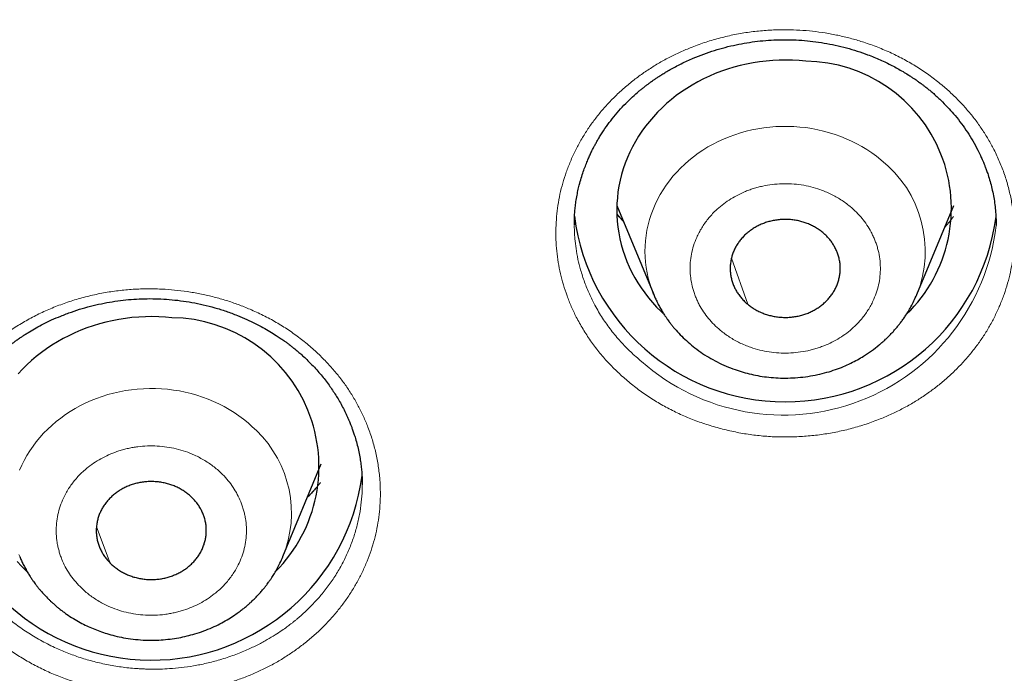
# Model space of a CAD drawing. Header units: millimetres. Extents: x 8 to 578, y 12 to 587.
# Tile 110 of 156: x 290 to 301, y 523 to 530. Entities that reach past the tile are written whole.
import ezdxf

# ---------------------------------------------------------------- set-up
doc = ezdxf.new("R2010")
doc.units = ezdxf.units.MM

msp = doc.modelspace()

# ---------------------------------------------------------------- linework, layer by layer
at = {"color": 7, "linetype": 'Continuous', "lineweight": 30}
for p, q in [((296.82, 528.081), (297.222, 527.111)), ((300.091, 527.111), (300.493, 528.081)), ((296.357, 527.872), (296.357, 527.875)), ((300.956, 527.867), (300.956, 527.864)), ((300.09, 527.108), (300.091, 527.111)), ((300.09, 527.109), (300.091, 527.111)), ((293.179, 524.251), (293.598, 525.264)), ((294.043, 525.047), (294.043, 525.036)), ((293.178, 524.248), (293.179, 524.251)), ((293.178, 524.248), (293.179, 524.251))]:
    msp.add_line(p, q, dxfattribs=at)
at = {"color": 252, "linetype": 'Continuous', "lineweight": 0}
for p, q in [((296.82, 527.989), (296.89, 527.912)), ((298.07, 527.506), (298.247, 527.004)), ((291.146, 524.574), (291.295, 524.181))]:
    msp.add_line(p, q, dxfattribs=at)
at = {"color": 7, "linetype": 'Continuous', "lineweight": 30, "flags": 128}
for points in [[(298.88, 529.656), (298.808, 529.662), (298.736, 529.666), (298.664, 529.668), (298.592, 529.667), (298.52, 529.663), (298.448, 529.657), (298.377, 529.649), (298.306, 529.638), (298.235, 529.624), (298.165, 529.608), (298.096, 529.59), (298.028, 529.569), (297.961, 529.546), (297.894, 529.52), (297.829, 529.492), (297.766, 529.462), (297.703, 529.43), (297.642, 529.396), (297.583, 529.359), (297.525, 529.321), (297.469, 529.28), (297.415, 529.238), (297.363, 529.193), (297.313, 529.147), (297.265, 529.099), (297.219, 529.05), (297.175, 528.999), (297.133, 528.946), (297.094, 528.892), (297.057, 528.837), (297.023, 528.78), (296.991, 528.723), (296.962, 528.664), (296.936, 528.604), (296.912, 528.543), (296.89, 528.482), (296.872, 528.42), (296.856, 528.357), (296.843, 528.294), (296.833, 528.23), (296.826, 528.166), (296.821, 528.102), (296.819, 528.038), (296.82, 527.974), (296.824, 527.909), (296.831, 527.845), (296.841, 527.782), (296.853, 527.718), (296.868, 527.656), (296.886, 527.593), (296.907, 527.532), (296.93, 527.471), (296.956, 527.411), (296.985, 527.352), (297.016, 527.294), (297.05, 527.237), (297.086, 527.182), (297.125, 527.127), (297.166, 527.074), (297.209, 527.023), (297.254, 526.973), (297.302, 526.925), (297.332, 526.896)], [(291.97, 526.856), (291.898, 526.863), (291.825, 526.867), (291.752, 526.869), (291.68, 526.868), (291.607, 526.864), (291.534, 526.858), (291.462, 526.849), (291.39, 526.838), (291.319, 526.825), (291.249, 526.809), (291.179, 526.79), (291.11, 526.769), (291.042, 526.746), (290.975, 526.72), (290.91, 526.692), (290.845, 526.661), (290.782, 526.629), (290.721, 526.594), (290.661, 526.557), (290.602, 526.518), (290.546, 526.477), (290.491, 526.434), (290.439, 526.39), (290.388, 526.343), (290.339, 526.295), (290.293, 526.245)], [(290.283, 524.199), (290.329, 524.148), (290.377, 524.1), (290.389, 524.088)]]:
    msp.add_lwpolyline(points, dxfattribs=at)
at = {"color": 252, "linetype": 'Continuous', "lineweight": 0, "flags": 128}
for points in [[(299.699, 528.58), (299.65, 528.619), (299.599, 528.656), (299.547, 528.691), (299.492, 528.724), (299.436, 528.755), (299.379, 528.784), (299.321, 528.81), (299.261, 528.835), (299.2, 528.857), (299.138, 528.876), (299.075, 528.894), (299.011, 528.908), (298.947, 528.921), (298.882, 528.931), (298.817, 528.938), (298.751, 528.943), (298.685, 528.945), (298.619, 528.945), (298.554, 528.942), (298.488, 528.937), (298.423, 528.93), (298.358, 528.919), (298.294, 528.907), (298.23, 528.892), (298.167, 528.874), (298.106, 528.854), (298.045, 528.832), (297.985, 528.807), (297.926, 528.78), (297.869, 528.751), (297.814, 528.72), (297.759, 528.687), (297.707, 528.651), (297.656, 528.614), (297.607, 528.574), (297.561, 528.533), (297.516, 528.49), (297.473, 528.446), (297.432, 528.4), (297.394, 528.352), (297.358, 528.303), (297.324, 528.252), (297.293, 528.201), (297.265, 528.148), (297.239, 528.094), (297.215, 528.039), (297.195, 527.984), (297.177, 527.927), (297.161, 527.87), (297.149, 527.813), (297.139, 527.755), (297.132, 527.696), (297.128, 527.638), (297.127, 527.579), (297.129, 527.521), (297.133, 527.462), (297.14, 527.404), (297.15, 527.346), (297.163, 527.288), (297.179, 527.231), (297.197, 527.175), (297.218, 527.119), (297.222, 527.111)], [(292.891, 525.625), (292.846, 525.668), (292.799, 525.709), (292.751, 525.749), (292.7, 525.787), (292.648, 525.822), (292.594, 525.856), (292.538, 525.887), (292.481, 525.917), (292.423, 525.944), (292.364, 525.969), (292.303, 525.991), (292.241, 526.012), (292.178, 526.029), (292.115, 526.045), (292.051, 526.058), (291.986, 526.068), (291.921, 526.076), (291.855, 526.082), (291.789, 526.085), (291.724, 526.085), (291.658, 526.083), (291.592, 526.079), (291.527, 526.072), (291.462, 526.062), (291.398, 526.05), (291.334, 526.035), (291.271, 526.018), (291.209, 525.999), (291.148, 525.977), (291.088, 525.953), (291.029, 525.927), (290.971, 525.898), (290.915, 525.868), (290.861, 525.835), (290.808, 525.8), (290.757, 525.763), (290.707, 525.724), (290.66, 525.683), (290.615, 525.641), (290.571, 525.597), (290.53, 525.551), (290.491, 525.504), (290.455, 525.455), (290.421, 525.405), (290.389, 525.353), (290.36, 525.301), (290.333, 525.247), (290.309, 525.193)], [(290.301, 524.273), (290.31, 524.251)]]:
    msp.add_lwpolyline(points, dxfattribs=at)
at = {"color": 7, "linetype": 'Continuous', "lineweight": 30}
for centre, radius, start, end in [((298.861, 528.049), 1.607, 314.0753, 89.2987), ((298.657, 528.256), 2.317, 187.2107, 352.6546), ((291.95, 525.234), 1.623, 315.0766, 89.2948), ((291.746, 525.438), 2.317, 186.8134, 352.5087)]:
    msp.add_arc(centre, radius, start, end, dxfattribs=at)
at = {"color": 252, "linetype": 'Continuous', "lineweight": 0}
for centre, radius, start, end in [((298.918, 527.584), 1.265, 338.0361, 51.8565), ((298.634, 528.132), 2.337, 228.5747, 353.4117), ((292.019, 524.724), 1.254, 337.8162, 45.9296)]:
    msp.add_arc(centre, radius, start, end, dxfattribs=at)
at = {"color": 7, "linetype": 'Continuous', "lineweight": 30}
for points, knots in [([(273.174, 542.768), (273.174, 542.767), (273.174, 542.762), (273.174, 542.756), (273.174, 542.75), (273.175, 542.746), (273.175, 542.742), (273.175, 542.739), (273.175, 542.735), (273.175, 542.73), (273.175, 542.725), (273.176, 542.717), (273.176, 542.709), (273.176, 542.699), (273.177, 542.686), (273.177, 542.672), (273.178, 542.655), (273.179, 542.635), (273.18, 542.613), (273.18, 542.588), (273.182, 542.56), (273.183, 542.527), (273.184, 542.49), (273.186, 542.447), (273.188, 542.398), (273.191, 542.343), (273.193, 542.279), (273.197, 542.207), (273.201, 542.126), (273.206, 542.033), (273.211, 541.929), (273.218, 541.812), (273.226, 541.68), (273.235, 541.533), (273.247, 541.37), (273.26, 541.189), (273.276, 540.991), (273.294, 540.775), (273.316, 540.543), (273.341, 540.295), (273.369, 540.035), (273.4, 539.763), (273.434, 539.483), (273.472, 539.197), (273.513, 538.907), (273.557, 538.614), (273.604, 538.319), (273.654, 538.023), (273.706, 537.727), (273.762, 537.431), (273.82, 537.134), (273.881, 536.839), (273.944, 536.543), (274.01, 536.249), (274.079, 535.955), (274.15, 535.661), (274.224, 535.369), (274.3, 535.077), (274.38, 534.786), (274.461, 534.496), (274.545, 534.207), (274.632, 533.919), (274.721, 533.631), (274.813, 533.345), (274.908, 533.059), (275.004, 532.774), (275.104, 532.49), (275.206, 532.207), (275.31, 531.925), (275.417, 531.644), (275.526, 531.364), (275.638, 531.085), (275.752, 530.807), (275.869, 530.529), (275.988, 530.253), (276.109, 529.978), (276.233, 529.704), (276.36, 529.43), (276.489, 529.158), (276.62, 528.887), (276.753, 528.617), (276.889, 528.348), (277.028, 528.08), (277.168, 527.813), (277.311, 527.547), (277.457, 527.283), (277.604, 527.019), (277.754, 526.757), (277.907, 526.496), (278.061, 526.236), (278.218, 525.977), (278.378, 525.719), (278.539, 525.463), (278.703, 525.208), (278.869, 524.954), (279.037, 524.701), (279.208, 524.45), (279.381, 524.2), (279.556, 523.951), (279.733, 523.703), (279.912, 523.457), (280.094, 523.212), (280.277, 522.969), (280.463, 522.727), (280.651, 522.486), (280.841, 522.246), (281.034, 522.008), (281.228, 521.772), (281.425, 521.537), (281.623, 521.303), (281.824, 521.071), (282.027, 520.84), (282.231, 520.611), (282.438, 520.383), (282.647, 520.157), (282.858, 519.932), (283.071, 519.709), (283.285, 519.487), (283.502, 519.267), (283.721, 519.049), (283.942, 518.832), (284.164, 518.616), (284.389, 518.403), (284.615, 518.191), (284.844, 517.98), (285.074, 517.771), (285.306, 517.564), (285.54, 517.359), (285.776, 517.155), (286.013, 516.953), (286.253, 516.753), (286.494, 516.554), (286.737, 516.357), (286.982, 516.162), (287.228, 515.969), (287.477, 515.777), (287.727, 515.587), (287.978, 515.399), (288.232, 515.213), (288.487, 515.029), (288.744, 514.846), (289.002, 514.665), (289.262, 514.487), (289.524, 514.31), (289.787, 514.134), (290.052, 513.961), (290.318, 513.79), (290.586, 513.62), (290.856, 513.453), (291.127, 513.287), (291.399, 513.124), (291.673, 512.962), (291.949, 512.802), (292.226, 512.644), (292.504, 512.489), (292.784, 512.335), (293.065, 512.183), (293.348, 512.033), (293.632, 511.885), (293.918, 511.74), (294.204, 511.596), (294.492, 511.454), (294.782, 511.315), (295.073, 511.177), (295.365, 511.042), (295.658, 510.908), (295.953, 510.777), (296.249, 510.648), (296.546, 510.521), (296.844, 510.396), (297.144, 510.273), (297.445, 510.152), (297.747, 510.033), (298.05, 509.917), (298.354, 509.803), (298.659, 509.69), (298.966, 509.581), (299.273, 509.473), (299.582, 509.367), (299.892, 509.264), (300.203, 509.163), (300.515, 509.064), (300.828, 508.967), (301.142, 508.872), (301.457, 508.78), (301.773, 508.69), (302.09, 508.602), (302.409, 508.516), (302.728, 508.433), (303.048, 508.352), (303.369, 508.273), (303.691, 508.197), (304.015, 508.122), (304.339, 508.051), (304.664, 507.981), (304.99, 507.914), (305.318, 507.849), (305.646, 507.786), (305.976, 507.725), (306.306, 507.667), (306.638, 507.612), (306.971, 507.558), (307.305, 507.507), (307.629, 507.46), (307.942, 507.417), (308.243, 507.378), (308.545, 507.34), (308.847, 507.305), (309.15, 507.272), (309.452, 507.24), (309.755, 507.211), (310.058, 507.184), (310.36, 507.158), (310.663, 507.135), (310.965, 507.114), (311.267, 507.095), (311.569, 507.078), (311.869, 507.063), (312.168, 507.05), (312.465, 507.039), (312.756, 507.03), (313.036, 507.023), (313.285, 507.019), (313.503, 507.016), (313.735, 507.014), (313.899, 507.013), (314, 507.013)], [0, 0, 0, 0, 0.000159, 0.000493, 0.00085, 0.001256, 0.001739, 0.002361, 0.002943, 0.003383, 0.003765, 0.004103, 0.004413, 0.004706, 0.005023, 0.005338, 0.005661, 0.006002, 0.00637, 0.006777, 0.007234, 0.00775, 0.008339, 0.009012, 0.009784, 0.010668, 0.01168, 0.012837, 0.014158, 0.015661, 0.017368, 0.019301, 0.02148, 0.023929, 0.026668, 0.029712, 0.033072, 0.036749, 0.040729, 0.044988, 0.04949, 0.054192, 0.05905, 0.064025, 0.069086, 0.074207, 0.07937, 0.084562, 0.089774, 0.094998, 0.100231, 0.105468, 0.110709, 0.115951, 0.121192, 0.126433, 0.131673, 0.136912, 0.142148, 0.147382, 0.152615, 0.157845, 0.163074, 0.1683, 0.173524, 0.178747, 0.183967, 0.189186, 0.194403, 0.199618, 0.204832, 0.210044, 0.215254, 0.220464, 0.225672, 0.230878, 0.236084, 0.241288, 0.246491, 0.251694, 0.256895, 0.262095, 0.267294, 0.272493, 0.277691, 0.282888, 0.288084, 0.293279, 0.298474, 0.303668, 0.308862, 0.314055, 0.319248, 0.32444, 0.329632, 0.334823, 0.340014, 0.345204, 0.350395, 0.355584, 0.360774, 0.365963, 0.371152, 0.376341, 0.38153, 0.386718, 0.391907, 0.397095, 0.402283, 0.407471, 0.412658, 0.417846, 0.423034, 0.428222, 0.433409, 0.438597, 0.443785, 0.448973, 0.454161, 0.459349, 0.464537, 0.469725, 0.474913, 0.480102, 0.48529, 0.490479, 0.495668, 0.500858, 0.506047, 0.511237, 0.516427, 0.521618, 0.526808, 0.531999, 0.537191, 0.542383, 0.547575, 0.552768, 0.557961, 0.563154, 0.568348, 0.573543, 0.578738, 0.583933, 0.58913, 0.594326, 0.599524, 0.604722, 0.609921, 0.61512, 0.62032, 0.625521, 0.630723, 0.635925, 0.641129, 0.646333, 0.651538, 0.656745, 0.661952, 0.66716, 0.67237, 0.67758, 0.682792, 0.688005, 0.693219, 0.698434, 0.703651, 0.708869, 0.714089, 0.719311, 0.724534, 0.729758, 0.734985, 0.740213, 0.745444, 0.750676, 0.755911, 0.761147, 0.766386, 0.771628, 0.776872, 0.782119, 0.787369, 0.792622, 0.797878, 0.803138, 0.808401, 0.813668, 0.818939, 0.824214, 0.829494, 0.834779, 0.840069, 0.845364, 0.850666, 0.855974, 0.86129, 0.866613, 0.871944, 0.877285, 0.882635, 0.887996, 0.89337, 0.898757, 0.903592, 0.908427, 0.913261, 0.918093, 0.922923, 0.927752, 0.932578, 0.937401, 0.94222, 0.947035, 0.951844, 0.956645, 0.961435, 0.96621, 0.970962, 0.975677, 0.980324, 0.984834, 0.988972, 0.992202, 0.995205, 1, 1, 1, 1]), ([(296.357, 527.871), (296.357, 527.882), (296.357, 527.904), (296.358, 527.944), (296.36, 527.991), (296.365, 528.046), (296.372, 528.109), (296.383, 528.175), (296.396, 528.241), (296.412, 528.31), (296.431, 528.379), (296.453, 528.448), (296.476, 528.51), (296.498, 528.565), (296.518, 528.612), (296.535, 528.649), (296.55, 528.68), (296.563, 528.706), (296.58, 528.737), (296.599, 528.773), (296.621, 528.811), (296.656, 528.869), (296.705, 528.942), (296.771, 529.03), (296.841, 529.114), (296.915, 529.194), (296.989, 529.266), (297.049, 529.318), (297.093, 529.354), (297.12, 529.376), (297.147, 529.397), (297.173, 529.416), (297.197, 529.433), (297.216, 529.447), (297.23, 529.457), (297.241, 529.464), (297.252, 529.471), (297.265, 529.48), (297.285, 529.493), (297.314, 529.512), (297.355, 529.537), (297.404, 529.566), (297.461, 529.597), (297.523, 529.629), (297.588, 529.66), (297.669, 529.696), (297.768, 529.735), (297.885, 529.774), (298.002, 529.808), (298.12, 529.836), (298.237, 529.858), (298.355, 529.874), (298.473, 529.885), (298.593, 529.891), (298.715, 529.891), (298.837, 529.885), (298.959, 529.873), (299.081, 529.855), (299.203, 529.832), (299.324, 529.802), (299.441, 529.767), (299.541, 529.733), (299.624, 529.7), (299.691, 529.671), (299.757, 529.641), (299.82, 529.609), (299.881, 529.577), (299.94, 529.543), (299.99, 529.513), (300.029, 529.487), (300.058, 529.468), (300.081, 529.452), (300.098, 529.441), (300.113, 529.43), (300.129, 529.418), (300.151, 529.402), (300.177, 529.382), (300.208, 529.358), (300.241, 529.331), (300.275, 529.302), (300.308, 529.272), (300.341, 529.242), (300.386, 529.197), (300.443, 529.138), (300.512, 529.059), (300.579, 528.974), (300.644, 528.882), (300.703, 528.786), (300.744, 528.71), (300.771, 528.657), (300.783, 528.63), (300.794, 528.606), (300.803, 528.586), (300.811, 528.569), (300.818, 528.552), (300.827, 528.53), (300.838, 528.5), (300.853, 528.462), (300.871, 528.409), (300.891, 528.343), (300.91, 528.267), (300.927, 528.188), (300.94, 528.109), (300.949, 528.029), (300.955, 527.947), (300.956, 527.893), (300.956, 527.866)], [0, 0, 0, 0, 0.005358, 0.011874, 0.019562, 0.028432, 0.038488, 0.049465, 0.060024, 0.069984, 0.082329, 0.093603, 0.103805, 0.112934, 0.12099, 0.127973, 0.131837, 0.136466, 0.141867, 0.148042, 0.15499, 0.162368, 0.1792, 0.19522, 0.212441, 0.228623, 0.243948, 0.258492, 0.263723, 0.268846, 0.273861, 0.278759, 0.283052, 0.28645, 0.288834, 0.29046, 0.292215, 0.294463, 0.297203, 0.3027, 0.309497, 0.317595, 0.326995, 0.337232, 0.347413, 0.357514, 0.375, 0.392243, 0.409242, 0.426001, 0.442519, 0.458818, 0.475195, 0.491758, 0.508457, 0.525266, 0.542192, 0.559243, 0.576423, 0.593733, 0.610857, 0.627575, 0.638065, 0.648391, 0.658554, 0.668556, 0.678396, 0.688077, 0.697342, 0.703396, 0.70841, 0.712382, 0.715312, 0.717293, 0.720204, 0.724115, 0.729028, 0.734715, 0.741224, 0.747829, 0.754397, 0.76093, 0.767427, 0.782605, 0.797596, 0.814503, 0.831537, 0.84872, 0.866052, 0.871395, 0.875985, 0.879823, 0.883588, 0.886158, 0.888492, 0.892026, 0.89703, 0.903367, 0.911038, 0.922886, 0.935366, 0.94799, 0.960762, 0.973686, 0.98677, 1, 1, 1, 1]), ([(296.891, 527.91), (296.883, 527.919), (296.861, 527.942), (296.838, 527.969), (296.823, 527.987), (296.82, 527.99)], [0, 0, 0, 0, 0.336033, 0.89013, 1, 1, 1, 1]), ([(299.066, 527.786), (299.053, 527.796), (299.028, 527.816), (298.987, 527.842), (298.944, 527.865), (298.898, 527.885), (298.851, 527.902), (298.803, 527.914), (298.753, 527.924), (298.702, 527.929), (298.652, 527.93), (298.602, 527.928), (298.551, 527.922), (298.501, 527.912), (298.453, 527.899), (298.407, 527.882), (298.361, 527.861), (298.318, 527.838), (298.278, 527.811), (298.24, 527.781), (298.205, 527.748), (298.173, 527.713), (298.145, 527.676), (298.12, 527.636), (298.099, 527.595), (298.082, 527.552), (298.069, 527.509), (298.061, 527.465), (298.056, 527.419), (298.056, 527.374), (298.06, 527.329), (298.069, 527.285), (298.081, 527.241), (298.098, 527.198), (298.118, 527.157), (298.143, 527.118), (298.171, 527.08), (298.205, 527.041), (298.232, 527.017), (298.247, 527.004)], [0, 0, 0, 0, 0.026463, 0.052925, 0.080157, 0.107388, 0.133851, 0.160314, 0.187545, 0.214777, 0.24124, 0.267702, 0.294934, 0.322165, 0.348628, 0.375091, 0.402322, 0.429554, 0.456017, 0.482479, 0.509711, 0.536942, 0.563405, 0.589868, 0.617099, 0.644331, 0.670794, 0.697256, 0.724488, 0.751719, 0.778182, 0.804645, 0.831876, 0.859108, 0.885571, 0.912033, 0.939265, 0.966496, 1, 1, 1, 1]), ([(300.423, 527.878), (300.419, 527.873), (300.41, 527.864), (300.401, 527.855), (300.397, 527.85)], [0, 0, 0, 0, 0.518, 1, 1, 1, 1]), ([(298.247, 527.004), (298.26, 526.994), (298.285, 526.975), (298.326, 526.949), (298.369, 526.925), (298.415, 526.905), (298.462, 526.889), (298.51, 526.876), (298.56, 526.867), (298.611, 526.862), (298.661, 526.86), (298.711, 526.862), (298.762, 526.868), (298.811, 526.878), (298.86, 526.892), (298.906, 526.908), (298.952, 526.929), (298.995, 526.953), (299.035, 526.98), (299.073, 527.01), (299.108, 527.042), (299.14, 527.078), (299.168, 527.115), (299.193, 527.154), (299.214, 527.195), (299.231, 527.238), (299.243, 527.282), (299.252, 527.326), (299.257, 527.371), (299.257, 527.416), (299.253, 527.461), (299.244, 527.506), (299.232, 527.549), (299.215, 527.592), (299.194, 527.633), (299.17, 527.673), (299.142, 527.71), (299.108, 527.749), (299.081, 527.773), (299.066, 527.786)], [0, 0, 0, 0, 0.026463, 0.052925, 0.080157, 0.107388, 0.133851, 0.160314, 0.187545, 0.214777, 0.24124, 0.267702, 0.294934, 0.322165, 0.348628, 0.375091, 0.402322, 0.429554, 0.456017, 0.482479, 0.509711, 0.536942, 0.563405, 0.589868, 0.617099, 0.644331, 0.670794, 0.697256, 0.724488, 0.751719, 0.778182, 0.804645, 0.831876, 0.859108, 0.885571, 0.912033, 0.939265, 0.966496, 1, 1, 1, 1]), ([(289.445, 525.079), (289.445, 525.087), (289.445, 525.106), (289.445, 525.14), (289.447, 525.183), (289.451, 525.23), (289.456, 525.28), (289.463, 525.331), (289.472, 525.386), (289.484, 525.442), (289.498, 525.501), (289.514, 525.559), (289.531, 525.615), (289.549, 525.665), (289.565, 525.709), (289.58, 525.745), (289.593, 525.776), (289.605, 525.804), (289.619, 525.833), (289.636, 525.868), (289.657, 525.91), (289.683, 525.957), (289.714, 526.009), (289.749, 526.066), (289.792, 526.129), (289.843, 526.197), (289.902, 526.271), (289.957, 526.332), (290.004, 526.381), (290.041, 526.417), (290.079, 526.453), (290.117, 526.487), (290.154, 526.518), (290.188, 526.545), (290.218, 526.569), (290.242, 526.587), (290.26, 526.6), (290.276, 526.612), (290.294, 526.625), (290.318, 526.641), (290.348, 526.661), (290.381, 526.683), (290.428, 526.712), (290.49, 526.748), (290.57, 526.791), (290.66, 526.834), (290.761, 526.878), (290.873, 526.92), (290.991, 526.959), (291.11, 526.991), (291.229, 527.017), (291.348, 527.037), (291.466, 527.052), (291.584, 527.062), (291.701, 527.066), (291.82, 527.064), (291.941, 527.057), (292.064, 527.044), (292.188, 527.025), (292.312, 526.999), (292.437, 526.967), (292.561, 526.929), (292.677, 526.885), (292.783, 526.84), (292.876, 526.796), (292.96, 526.752), (293.036, 526.708), (293.099, 526.669), (293.148, 526.636), (293.186, 526.61), (293.213, 526.591), (293.232, 526.576), (293.249, 526.564), (293.269, 526.548), (293.295, 526.528), (293.327, 526.502), (293.365, 526.47), (293.407, 526.431), (293.452, 526.389), (293.5, 526.341), (293.548, 526.289), (293.596, 526.234), (293.64, 526.179), (293.682, 526.123), (293.72, 526.068), (293.756, 526.013), (293.79, 525.956), (293.823, 525.897), (293.849, 525.846), (293.868, 525.807), (293.879, 525.783), (293.888, 525.764), (293.894, 525.75), (293.899, 525.738), (293.906, 525.722), (293.915, 525.699), (293.927, 525.669), (293.94, 525.633), (293.955, 525.589), (293.972, 525.533), (293.991, 525.467), (294.007, 525.394), (294.021, 525.324), (294.031, 525.257), (294.037, 525.195), (294.042, 525.137), (294.044, 525.083), (294.044, 525.049), (294.044, 525.033)], [0, 0, 0, 0, 0.004263, 0.0099375, 0.0170378, 0.0255719, 0.0329432, 0.0411312, 0.0501379, 0.0595034, 0.0682363, 0.0786634, 0.0879448, 0.0960787, 0.1035183, 0.1096371, 0.114561, 0.1191928, 0.1237097, 0.1299201, 0.1372085, 0.1455754, 0.1550211, 0.1654596, 0.1766618, 0.1900991, 0.2044765, 0.2197927, 0.2273391, 0.2350942, 0.2430581, 0.2507447, 0.2575403, 0.264452, 0.2701036, 0.2744941, 0.2776234, 0.2799513, 0.2829158, 0.2873603, 0.2927234, 0.2985054, 0.3046451, 0.3164996, 0.3294986, 0.343645, 0.3589241, 0.3765923, 0.3940187, 0.411203, 0.4281447, 0.4448442, 0.4613025, 0.4775218, 0.4935815, 0.5099246, 0.5266203, 0.5436058, 0.5608744, 0.5784327, 0.5962865, 0.6144406, 0.6327827, 0.6483778, 0.6629164, 0.6764016, 0.6888358, 0.7002204, 0.7078922, 0.7145183, 0.7198467, 0.7223811, 0.7251833, 0.7288218, 0.7332969, 0.7395193, 0.7468638, 0.7553323, 0.7647395, 0.7739761, 0.7855148, 0.7964231, 0.8067062, 0.8176375, 0.8277711, 0.8375551, 0.8476639, 0.858105, 0.8688795, 0.8739576, 0.8780866, 0.8812631, 0.8834872, 0.8851949, 0.8875911, 0.891468, 0.8964372, 0.9024988, 0.9096533, 0.9179012, 0.9297185, 0.9417107, 0.9530503, 0.9637384, 0.9737761, 0.9831648, 0.9919057, 1, 1, 1, 1]), ([(297.222, 527.111), (297.228, 527.097), (297.24, 527.068), (297.261, 527.024), (297.284, 526.98), (297.309, 526.937), (297.333, 526.897), (297.355, 526.864), (297.374, 526.836), (297.392, 526.812), (297.41, 526.789), (297.429, 526.764), (297.463, 526.723), (297.512, 526.67), (297.579, 526.605), (297.653, 526.542), (297.734, 526.481), (297.822, 526.425), (297.915, 526.374), (298.011, 526.328), (298.106, 526.292), (298.198, 526.262), (298.288, 526.239), (298.381, 526.22), (298.479, 526.207), (298.581, 526.199), (298.686, 526.198), (298.795, 526.203), (298.903, 526.216), (299.009, 526.235), (299.109, 526.26), (299.203, 526.29), (299.289, 526.323), (299.369, 526.36), (299.443, 526.398), (299.519, 526.442), (299.599, 526.495), (299.662, 526.544), (299.701, 526.577), (299.719, 526.593), (299.735, 526.607), (299.753, 526.624), (299.778, 526.647), (299.806, 526.676), (299.835, 526.707), (299.863, 526.739), (299.889, 526.771), (299.914, 526.803), (299.94, 526.838), (299.967, 526.877), (299.997, 526.924), (300.028, 526.979), (300.061, 527.041), (300.08, 527.085), (300.09, 527.108)], [0, 0, 0, 0, 0.012631, 0.026082, 0.040438, 0.055527, 0.069147, 0.080771, 0.089903, 0.097778, 0.106148, 0.115161, 0.124505, 0.150082, 0.175757, 0.203148, 0.231963, 0.261048, 0.290288, 0.31968, 0.3493, 0.373741, 0.399012, 0.425116, 0.452062, 0.479855, 0.508504, 0.538017, 0.568338, 0.597938, 0.626171, 0.653043, 0.678558, 0.702721, 0.725534, 0.747027, 0.776271, 0.805105, 0.813322, 0.819879, 0.824979, 0.831615, 0.840784, 0.852902, 0.865104, 0.876976, 0.888518, 0.899728, 0.911616, 0.925053, 0.940689, 0.958533, 0.978595, 1, 1, 1, 1]), ([(292.194, 524.889), (292.183, 524.9), (292.16, 524.922), (292.122, 524.951), (292.081, 524.978), (292.038, 525.002), (291.993, 525.022), (291.946, 525.039), (291.898, 525.053), (291.848, 525.062), (291.798, 525.068), (291.748, 525.07), (291.697, 525.069), (291.646, 525.063), (291.597, 525.054), (291.549, 525.041), (291.501, 525.025), (291.456, 525.004), (291.413, 524.981), (291.372, 524.955), (291.333, 524.925), (291.298, 524.893), (291.266, 524.858), (291.237, 524.821), (291.211, 524.782), (291.19, 524.741), (291.173, 524.699), (291.159, 524.655), (291.15, 524.611), (291.145, 524.566), (291.144, 524.521), (291.147, 524.476), (291.155, 524.431), (291.167, 524.387), (291.183, 524.344), (291.203, 524.303), (291.227, 524.263), (291.257, 524.222), (291.281, 524.196), (291.295, 524.181)], [0, 0, 0, 0, 0.0264627, 0.0529254, 0.080157, 0.1073885, 0.1338512, 0.1603139, 0.1875454, 0.214777, 0.2412397, 0.2677024, 0.2949339, 0.3221655, 0.3486282, 0.3750909, 0.4023224, 0.4295539, 0.4560167, 0.4824794, 0.5097109, 0.5369424, 0.5634051, 0.5898679, 0.6170994, 0.6443309, 0.6707936, 0.6972563, 0.7244879, 0.7517194, 0.7781821, 0.8046448, 0.8318763, 0.8591079, 0.8855706, 0.9120333, 0.9392648, 0.9664964, 1, 1, 1, 1]), ([(293.552, 525.013), (293.547, 525.008), (293.533, 524.99), (293.507, 524.962), (293.477, 524.93), (293.458, 524.91), (293.449, 524.901), (293.448, 524.9)], [0, 0, 0, 0, 0.127507, 0.458793, 0.744259, 0.983968, 1, 1, 1, 1]), ([(291.295, 524.181), (291.306, 524.17), (291.329, 524.149), (291.367, 524.119), (291.408, 524.092), (291.451, 524.068), (291.496, 524.048), (291.543, 524.031), (291.591, 524.018), (291.641, 524.008), (291.691, 524.002), (291.741, 524), (291.792, 524.002), (291.843, 524.007), (291.892, 524.016), (291.94, 524.029), (291.988, 524.046), (292.033, 524.066), (292.076, 524.089), (292.117, 524.115), (292.156, 524.145), (292.191, 524.177), (292.223, 524.212), (292.252, 524.249), (292.278, 524.288), (292.299, 524.329), (292.316, 524.372), (292.33, 524.415), (292.339, 524.459), (292.344, 524.505), (292.345, 524.549), (292.342, 524.594), (292.334, 524.639), (292.322, 524.683), (292.306, 524.726), (292.286, 524.767), (292.262, 524.807), (292.232, 524.849), (292.208, 524.875), (292.194, 524.889)], [0, 0, 0, 0, 0.026463, 0.052925, 0.080157, 0.107388, 0.133851, 0.160314, 0.187545, 0.214777, 0.24124, 0.267702, 0.294934, 0.322165, 0.348628, 0.375091, 0.402322, 0.429554, 0.456017, 0.482479, 0.509711, 0.536942, 0.563405, 0.589868, 0.617099, 0.644331, 0.670794, 0.697256, 0.724488, 0.751719, 0.778182, 0.804645, 0.831876, 0.859108, 0.885571, 0.912033, 0.939265, 0.966496, 1, 1, 1, 1]), ([(290.31, 524.251), (290.316, 524.237), (290.328, 524.207), (290.349, 524.164), (290.373, 524.119), (290.397, 524.076), (290.421, 524.036), (290.443, 524.003), (290.463, 523.976), (290.48, 523.952), (290.498, 523.928), (290.518, 523.903), (290.545, 523.871), (290.58, 523.832), (290.616, 523.795), (290.645, 523.767), (290.662, 523.75), (290.675, 523.739), (290.684, 523.731), (290.692, 523.723), (290.702, 523.715), (290.713, 523.706), (290.73, 523.691), (290.754, 523.672), (290.785, 523.649), (290.832, 523.615), (290.893, 523.575), (290.967, 523.532), (291.039, 523.496), (291.11, 523.464), (291.184, 523.435), (291.263, 523.409), (291.35, 523.385), (291.445, 523.365), (291.547, 523.349), (291.65, 523.34), (291.752, 523.337), (291.85, 523.341), (291.948, 523.35), (292.043, 523.364), (292.133, 523.384), (292.225, 523.408), (292.316, 523.439), (292.407, 523.476), (292.492, 523.516), (292.57, 523.559), (292.636, 523.601), (292.691, 523.639), (292.733, 523.671), (292.765, 523.696), (292.787, 523.715), (292.801, 523.727), (292.812, 523.737), (292.822, 523.746), (292.838, 523.76), (292.863, 523.785), (292.896, 523.818), (292.933, 523.858), (292.963, 523.894), (292.984, 523.92), (292.999, 523.938), (293.01, 523.953), (293.024, 523.972), (293.041, 523.996), (293.063, 524.029), (293.089, 524.07), (293.118, 524.122), (293.149, 524.182), (293.168, 524.226), (293.178, 524.248)], [0, 0, 0, 0, 0.0127924, 0.026329, 0.0406784, 0.0556933, 0.0692867, 0.0809087, 0.0900636, 0.0979071, 0.1062486, 0.1152861, 0.1251602, 0.141132, 0.1593963, 0.1681599, 0.1749856, 0.179611, 0.1825649, 0.1852814, 0.1887669, 0.1930211, 0.1980433, 0.2074851, 0.2188138, 0.2307996, 0.2558887, 0.279532, 0.301736, 0.3225265, 0.3437855, 0.3667577, 0.391447, 0.4178579, 0.4459955, 0.4758658, 0.5020881, 0.5294112, 0.5563517, 0.5824491, 0.6077066, 0.632127, 0.6603285, 0.6873321, 0.7131412, 0.7377581, 0.7611791, 0.7786731, 0.7934019, 0.8053573, 0.8124998, 0.8180766, 0.8205388, 0.8245169, 0.8303004, 0.837888, 0.8541431, 0.869434, 0.8831111, 0.8938663, 0.8976875, 0.9028907, 0.909652, 0.9179741, 0.9278599, 0.9424215, 0.9594391, 0.9789202, 1, 1, 1, 1])]:
    msp.add_open_spline(points, degree=3, knots=knots, dxfattribs=at)
at = {"color": 252, "linetype": 'Continuous', "lineweight": 0}
for points, knots in [([(296.95, 526.157), (296.911, 526.191), (296.832, 526.259), (296.723, 526.369), (296.623, 526.485), (296.532, 526.606), (296.45, 526.732), (296.38, 526.858), (296.323, 526.98), (296.276, 527.097), (296.236, 527.217), (296.204, 527.337), (296.18, 527.46), (296.164, 527.584), (296.155, 527.709), (296.155, 527.835), (296.162, 527.96), (296.177, 528.083), (296.199, 528.205), (296.23, 528.326), (296.268, 528.446), (296.314, 528.564), (296.367, 528.681), (296.428, 528.794), (296.496, 528.904), (296.569, 529.009), (296.65, 529.11), (296.736, 529.206), (296.829, 529.3), (296.928, 529.389), (297.034, 529.473), (297.143, 529.551), (297.257, 529.623), (297.374, 529.689), (297.495, 529.749), (297.629, 529.806), (297.773, 529.86), (297.929, 529.906), (298.086, 529.944), (298.246, 529.972), (298.407, 529.99), (298.562, 529.999), (298.71, 530), (298.85, 529.993), (298.989, 529.98), (299.128, 529.959), (299.265, 529.932), (299.4, 529.898), (299.54, 529.855), (299.685, 529.802), (299.832, 529.738), (299.974, 529.665), (300.109, 529.585), (300.24, 529.496), (300.358, 529.403), (300.464, 529.31), (300.559, 529.217), (300.646, 529.12), (300.728, 529.019), (300.803, 528.914), (300.871, 528.805), (300.936, 528.686), (300.996, 528.558), (301.049, 528.42), (301.091, 528.279), (301.124, 528.136), (301.145, 527.992), (301.156, 527.854), (301.156, 527.723), (301.15, 527.599), (301.135, 527.476), (301.113, 527.353), (301.082, 527.232), (301.044, 527.111), (300.998, 526.993), (300.945, 526.877), (300.886, 526.766), (300.82, 526.657), (300.747, 526.552), (300.666, 526.45), (300.578, 526.351), (300.485, 526.257), (300.386, 526.168), (300.283, 526.085), (300.175, 526.008), (300.062, 525.935), (299.943, 525.868), (299.82, 525.807), (299.685, 525.749), (299.541, 525.696), (299.386, 525.649), (299.229, 525.612), (299.069, 525.584), (298.906, 525.565), (298.742, 525.556), (298.577, 525.555), (298.414, 525.565), (298.252, 525.584), (298.092, 525.613), (297.934, 525.651), (297.778, 525.698), (297.626, 525.753), (297.479, 525.818), (297.338, 525.89), (297.202, 525.971), (297.072, 526.059), (296.991, 526.124), (296.95, 526.157)], [0, 0, 0, 0, 0.010507, 0.02095, 0.031363, 0.041778, 0.052231, 0.062755, 0.071742, 0.080668, 0.089556, 0.098432, 0.107319, 0.116242, 0.125229, 0.134285, 0.143251, 0.152155, 0.161024, 0.169888, 0.178775, 0.187715, 0.196844, 0.205857, 0.214783, 0.223652, 0.232492, 0.241333, 0.250201, 0.25933, 0.268345, 0.277275, 0.286146, 0.294986, 0.303821, 0.312676, 0.323242, 0.333689, 0.344057, 0.354391, 0.364732, 0.375126, 0.384026, 0.392932, 0.401871, 0.410849, 0.419775, 0.428669, 0.437564, 0.448099, 0.458512, 0.468862, 0.479211, 0.489622, 0.500158, 0.509192, 0.518131, 0.527013, 0.535878, 0.544764, 0.55371, 0.562751, 0.573118, 0.583501, 0.593952, 0.604398, 0.614794, 0.625186, 0.634087, 0.64295, 0.651802, 0.660671, 0.669582, 0.678563, 0.68764, 0.696491, 0.705323, 0.714162, 0.723033, 0.731964, 0.740983, 0.750116, 0.758989, 0.767833, 0.776675, 0.785544, 0.794468, 0.803478, 0.812602, 0.823032, 0.833395, 0.843737, 0.854104, 0.864538, 0.875084, 0.885562, 0.895961, 0.906321, 0.916682, 0.927081, 0.937554, 0.948025, 0.958425, 0.96879, 0.979152, 0.989545, 1, 1, 1, 1]), ([(299.364, 528.071), (299.347, 528.084), (299.315, 528.11), (299.263, 528.145), (299.21, 528.178), (299.153, 528.207), (299.095, 528.233), (299.023, 528.261), (298.935, 528.287), (298.832, 528.308), (298.726, 528.319), (298.62, 528.32), (298.514, 528.312), (298.428, 528.298), (298.36, 528.281), (298.31, 528.267), (298.26, 528.25), (298.198, 528.225), (298.125, 528.19), (298.043, 528.142), (297.967, 528.087), (297.905, 528.033), (297.854, 527.982), (297.815, 527.936), (297.778, 527.888), (297.745, 527.838), (297.716, 527.786), (297.685, 527.722), (297.656, 527.643), (297.632, 527.551), (297.62, 527.458), (297.618, 527.363), (297.627, 527.269), (297.644, 527.192), (297.662, 527.131), (297.679, 527.086), (297.698, 527.042), (297.725, 526.987), (297.764, 526.921), (297.818, 526.849), (297.88, 526.781), (297.941, 526.725), (297.998, 526.681), (298.049, 526.645), (298.103, 526.613), (298.159, 526.584), (298.218, 526.557), (298.29, 526.53), (298.378, 526.503), (298.481, 526.483), (298.586, 526.472), (298.693, 526.47), (298.798, 526.478), (298.885, 526.493), (298.953, 526.509), (299.003, 526.524), (299.053, 526.541), (299.115, 526.566), (299.188, 526.6), (299.27, 526.648), (299.346, 526.703), (299.408, 526.757), (299.458, 526.809), (299.498, 526.854), (299.535, 526.902), (299.567, 526.952), (299.597, 527.004), (299.628, 527.069), (299.657, 527.147), (299.681, 527.239), (299.693, 527.333), (299.695, 527.428), (299.686, 527.522), (299.669, 527.599), (299.651, 527.659), (299.634, 527.704), (299.615, 527.748), (299.588, 527.804), (299.549, 527.869), (299.495, 527.942), (299.433, 528.01), (299.387, 528.051), (299.364, 528.071)], [0, 0, 0, 0, 0.010056, 0.020036, 0.029981, 0.03993, 0.049924, 0.060002, 0.076307, 0.09246, 0.108634, 0.125, 0.141305, 0.157458, 0.165534, 0.173637, 0.181788, 0.190009, 0.205043, 0.219963, 0.234904, 0.249999, 0.260044, 0.270017, 0.27996, 0.289912, 0.299912, 0.310002, 0.326307, 0.34246, 0.358634, 0.375, 0.391305, 0.407458, 0.415534, 0.423637, 0.431788, 0.440009, 0.455043, 0.469963, 0.484904, 0.499999, 0.510044, 0.520017, 0.52996, 0.539912, 0.549912, 0.560002, 0.576307, 0.59246, 0.608634, 0.625, 0.641305, 0.657458, 0.665534, 0.673637, 0.681788, 0.690009, 0.705043, 0.719963, 0.734904, 0.749999, 0.760044, 0.770017, 0.77996, 0.789912, 0.799912, 0.810002, 0.826307, 0.84246, 0.858634, 0.875, 0.891305, 0.907458, 0.915534, 0.923637, 0.931788, 0.940009, 0.955059, 0.969984, 0.98492, 1, 1, 1, 1]), ([(297.088, 526.379), (297.049, 526.414), (296.969, 526.483), (296.859, 526.597), (296.756, 526.72), (296.663, 526.852), (296.584, 526.985), (296.519, 527.116), (296.467, 527.245), (296.426, 527.372), (296.395, 527.494), (296.375, 527.608), (296.366, 527.687), (296.362, 527.731), (296.361, 527.743), (296.36, 527.755), (296.36, 527.767), (296.359, 527.779), (296.358, 527.791), (296.358, 527.806), (296.357, 527.827), (296.356, 527.85), (296.357, 527.866), (296.357, 527.872)], [0, 0, 0, 0, 0.087719, 0.177252, 0.2686, 0.361763, 0.456741, 0.537281, 0.619082, 0.702144, 0.772893, 0.844533, 0.908313, 0.915516, 0.922728, 0.929948, 0.937177, 0.944415, 0.951661, 0.958916, 0.971025, 0.989516, 1, 1, 1, 1]), ([(300.395, 527.846), (300.398, 527.848), (300.434, 527.883), (300.464, 527.923), (300.491, 527.961)], [0, 0, 0, 0, 0.067445, 1, 1, 1, 1]), ([(289.866, 523.514), (289.83, 523.551), (289.76, 523.625), (289.664, 523.743), (289.578, 523.865), (289.5, 523.993), (289.432, 524.125), (289.374, 524.261), (289.325, 524.4), (289.288, 524.54), (289.26, 524.682), (289.244, 524.826), (289.238, 524.971), (289.243, 525.109), (289.256, 525.241), (289.276, 525.363), (289.304, 525.484), (289.34, 525.603), (289.383, 525.72), (289.434, 525.835), (289.493, 525.948), (289.559, 526.058), (289.631, 526.165), (289.71, 526.267), (289.795, 526.364), (289.885, 526.457), (289.982, 526.545), (290.09, 526.634), (290.211, 526.722), (290.345, 526.806), (290.483, 526.882), (290.627, 526.949), (290.775, 527.008), (290.928, 527.058), (291.084, 527.1), (291.244, 527.133), (291.405, 527.156), (291.567, 527.17), (291.73, 527.174), (291.886, 527.169), (292.033, 527.157), (292.172, 527.138), (292.31, 527.112), (292.446, 527.08), (292.58, 527.041), (292.71, 526.995), (292.846, 526.94), (292.984, 526.875), (293.124, 526.798), (293.257, 526.714), (293.383, 526.621), (293.504, 526.522), (293.611, 526.419), (293.707, 526.317), (293.792, 526.217), (293.869, 526.113), (293.939, 526.005), (294.002, 525.894), (294.059, 525.78), (294.111, 525.656), (294.157, 525.524), (294.194, 525.382), (294.221, 525.239), (294.238, 525.094), (294.244, 524.949), (294.239, 524.811), (294.226, 524.681), (294.206, 524.558), (294.178, 524.437), (294.142, 524.318), (294.099, 524.2), (294.047, 524.085), (293.989, 523.972), (293.924, 523.862), (293.852, 523.757), (293.774, 523.655), (293.69, 523.557), (293.599, 523.463), (293.501, 523.374), (293.397, 523.289), (293.289, 523.21), (293.178, 523.137), (293.061, 523.07), (292.941, 523.009), (292.816, 522.954), (292.686, 522.905), (292.546, 522.859), (292.396, 522.82), (292.237, 522.788), (292.076, 522.765), (291.914, 522.752), (291.75, 522.748), (291.585, 522.754), (291.421, 522.769), (291.259, 522.794), (291.1, 522.828), (290.944, 522.871), (290.791, 522.923), (290.641, 522.983), (290.496, 523.053), (290.356, 523.13), (290.223, 523.215), (290.097, 523.307), (289.977, 523.406), (289.903, 523.478), (289.866, 523.514)], [0, 0, 0, 0, 0.010434, 0.020811, 0.031166, 0.041535, 0.051956, 0.062465, 0.072893, 0.083259, 0.093605, 0.103972, 0.114407, 0.124955, 0.13398, 0.142922, 0.151811, 0.160679, 0.169555, 0.178472, 0.187461, 0.196563, 0.205558, 0.214477, 0.223348, 0.232201, 0.241065, 0.249967, 0.260552, 0.271016, 0.281398, 0.29174, 0.302081, 0.312459, 0.32296, 0.333373, 0.343738, 0.354092, 0.364475, 0.374929, 0.383811, 0.392715, 0.40167, 0.410653, 0.419575, 0.428475, 0.437387, 0.447899, 0.458305, 0.468661, 0.479023, 0.489449, 0.499998, 0.509043, 0.517994, 0.526889, 0.535762, 0.544651, 0.55359, 0.562613, 0.572998, 0.583385, 0.593823, 0.604294, 0.614695, 0.625067, 0.634018, 0.64292, 0.651796, 0.660672, 0.669572, 0.67852, 0.68754, 0.696434, 0.705298, 0.714157, 0.723034, 0.731956, 0.740948, 0.750034, 0.758944, 0.767812, 0.776667, 0.785539, 0.794455, 0.803446, 0.812541, 0.823031, 0.833427, 0.843777, 0.854131, 0.864538, 0.875044, 0.885596, 0.896033, 0.906403, 0.916749, 0.927113, 0.937535, 0.948043, 0.958463, 0.968832, 0.979188, 0.989566, 1, 1, 1, 1]), ([(292.522, 525.147), (292.507, 525.161), (292.477, 525.19), (292.43, 525.229), (292.38, 525.266), (292.327, 525.3), (292.272, 525.331), (292.203, 525.365), (292.118, 525.399), (292.018, 525.428), (291.914, 525.448), (291.809, 525.459), (291.702, 525.46), (291.615, 525.453), (291.545, 525.442), (291.494, 525.432), (291.443, 525.419), (291.378, 525.4), (291.301, 525.372), (291.215, 525.331), (291.133, 525.283), (291.065, 525.235), (291.01, 525.188), (290.965, 525.146), (290.924, 525.101), (290.886, 525.054), (290.851, 525.005), (290.813, 524.943), (290.775, 524.868), (290.742, 524.779), (290.72, 524.686), (290.708, 524.592), (290.706, 524.498), (290.714, 524.419), (290.726, 524.358), (290.738, 524.312), (290.752, 524.266), (290.773, 524.208), (290.805, 524.14), (290.851, 524.063), (290.905, 523.991), (290.959, 523.93), (291.012, 523.88), (291.059, 523.841), (291.109, 523.804), (291.162, 523.77), (291.217, 523.739), (291.286, 523.705), (291.371, 523.671), (291.471, 523.642), (291.575, 523.622), (291.68, 523.611), (291.787, 523.61), (291.874, 523.617), (291.944, 523.628), (291.995, 523.638), (292.046, 523.651), (292.111, 523.67), (292.188, 523.698), (292.274, 523.739), (292.356, 523.787), (292.424, 523.836), (292.479, 523.882), (292.524, 523.924), (292.565, 523.969), (292.603, 524.016), (292.638, 524.065), (292.676, 524.127), (292.714, 524.202), (292.747, 524.292), (292.769, 524.384), (292.781, 524.478), (292.783, 524.573), (292.775, 524.651), (292.763, 524.713), (292.751, 524.758), (292.737, 524.804), (292.715, 524.862), (292.684, 524.93), (292.638, 525.007), (292.584, 525.08), (292.543, 525.125), (292.522, 525.147)], [0, 0, 0, 0, 0.010056, 0.020036, 0.029981, 0.03993, 0.049924, 0.060002, 0.076307, 0.09246, 0.108634, 0.125, 0.141305, 0.157458, 0.165534, 0.173637, 0.181788, 0.190009, 0.205043, 0.219963, 0.234904, 0.249999, 0.260044, 0.270017, 0.27996, 0.289912, 0.299912, 0.310002, 0.326307, 0.34246, 0.358634, 0.375, 0.391305, 0.407458, 0.415534, 0.423637, 0.431788, 0.440009, 0.455043, 0.469963, 0.484904, 0.499999, 0.510044, 0.520017, 0.52996, 0.539912, 0.549912, 0.560002, 0.576307, 0.59246, 0.608634, 0.625, 0.641305, 0.657458, 0.665534, 0.673637, 0.681788, 0.690009, 0.705043, 0.719963, 0.734904, 0.749999, 0.760044, 0.770017, 0.77996, 0.789912, 0.799912, 0.810002, 0.826307, 0.84246, 0.858634, 0.875, 0.891305, 0.907458, 0.915534, 0.923637, 0.931788, 0.940009, 0.955059, 0.969984, 0.98492, 1, 1, 1, 1]), ([(294.043, 525.036), (294.043, 525.016), (294.045, 524.952), (294.035, 524.844), (294.017, 524.71), (293.987, 524.577), (293.947, 524.446), (293.897, 524.316), (293.837, 524.188), (293.766, 524.064), (293.686, 523.944), (293.6, 523.835), (293.512, 523.736), (293.425, 523.65), (293.362, 523.594), (293.325, 523.563), (293.314, 523.554), (293.302, 523.545), (293.291, 523.535), (293.279, 523.526), (293.257, 523.509), (293.22, 523.481), (293.163, 523.441), (293.092, 523.394), (293.022, 523.352), (292.959, 523.317), (292.906, 523.289), (292.848, 523.26), (292.786, 523.232), (292.719, 523.204), (292.648, 523.176), (292.571, 523.15), (292.471, 523.118), (292.348, 523.086), (292.208, 523.058), (292.074, 523.039), (291.952, 523.028), (291.842, 523.023), (291.767, 523.022), (291.718, 523.023), (291.694, 523.024), (291.67, 523.025), (291.647, 523.026), (291.625, 523.027), (291.554, 523.031), (291.438, 523.042), (291.277, 523.068), (291.121, 523.104), (290.971, 523.147), (290.827, 523.199), (290.681, 523.262), (290.535, 523.337), (290.39, 523.424), (290.256, 523.519), (290.132, 523.619), (290.058, 523.691), (290.021, 523.727)], [0, 0, 0, 0, 0.011922, 0.039075, 0.06642, 0.093957, 0.121685, 0.149606, 0.177719, 0.206023, 0.234519, 0.263208, 0.287456, 0.31184, 0.33341, 0.336243, 0.339077, 0.341914, 0.344752, 0.347592, 0.350434, 0.360764, 0.373944, 0.389975, 0.408854, 0.419364, 0.430586, 0.44252, 0.455167, 0.468526, 0.482598, 0.497382, 0.512879, 0.540443, 0.566438, 0.590861, 0.613714, 0.632525, 0.65012, 0.654527, 0.658851, 0.663092, 0.667249, 0.671322, 0.675312, 0.705128, 0.734441, 0.763254, 0.791564, 0.819374, 0.846682, 0.878788, 0.910173, 0.940836, 0.970779, 1, 1, 1, 1]), ([(293.447, 524.899), (293.47, 524.921), (293.522, 524.972), (293.565, 525.028), (293.59, 525.06)], [0, 0, 0, 0, 0.433584, 1, 1, 1, 1])]:
    msp.add_open_spline(points, degree=3, knots=knots, dxfattribs=at)

doc.saveas('drawing.dxf')
